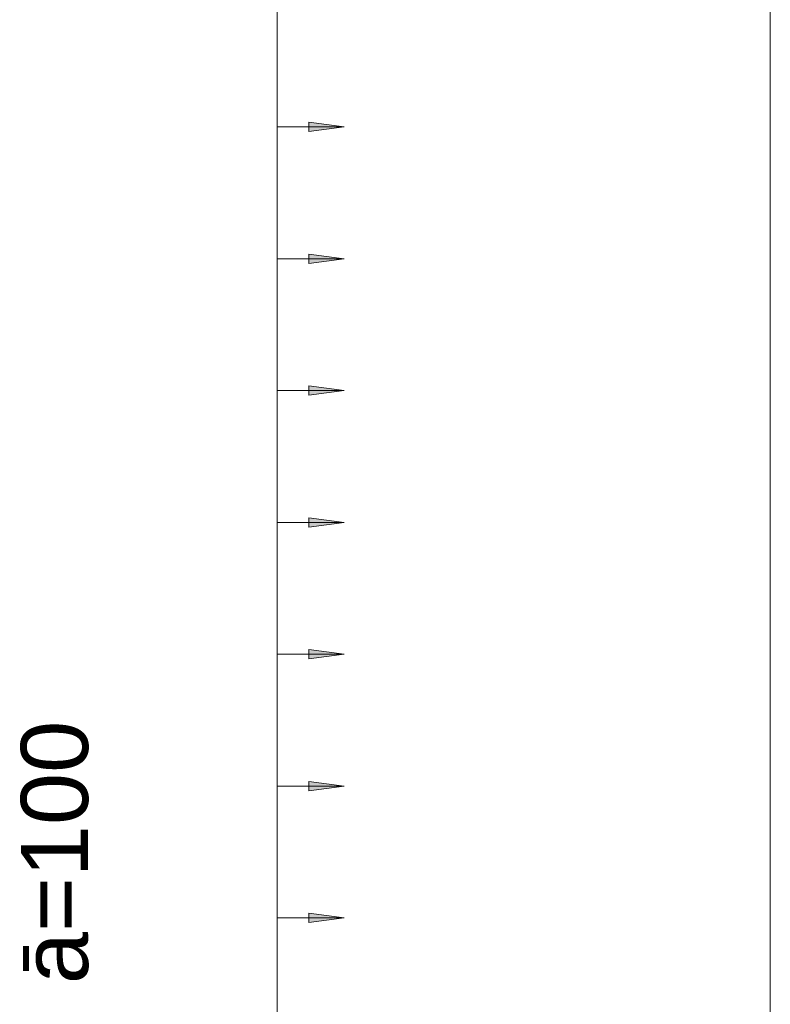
# Model space of a CAD drawing. Header units: millimetres. Extents: x 4307 to 42792, y 1610 to 10025.
# Tile 70 of 256: x 14281 to 14840, y 4358 to 5091. Entities that reach past the tile are written whole.
import ezdxf

# ---------------------------------------------------------------- set-up
doc = ezdxf.new("R2010")
doc.units = ezdxf.units.MM
for name, color, linetype, lineweight in [('A-ANNO-DIMS', 211, 'Continuous', 5), ('A-ANNO-DIMS-25', 211, 'Continuous', 5), ('S-COLS', 52, 'Continuous', 9), ('S-RBAR-IDEN', 171, 'Continuous', 5)]:
    doc.layers.add(name, color=color, linetype=linetype, lineweight=lineweight)
doc.styles.add('Arial', font='arial.ttf', dxfattribs={"height": 50})
doc.styles.add('Arial_1', font='arial.ttf', dxfattribs={"height": 62.5})
doc.dimstyles.new('Výztuž_kusy__řezy__3', dxfattribs={"dimscale": 304.8, "dimtxt": 0.18, "dimasz": 0, "dimexe": 0, "dimexo": 0.0625, "dimgap": 0.082021, "dimtad": 1, "dimdec": 0, "dimzin": 0, "dimdsep": 46, "dimtxsty": 'Arial_1', "dimblk1": 'NONE', "dimblk2": 'NONE', "dimsah": 1, "dimcen": 0.09, "dimazin": 0, "dimtfac": 1, "dimtdec": 4, "dimtix": 1, "dimtmove": 0, "dimatfit": 3, "dimfxl": 0.164042, "dimfxlon": 1, "dimtvp": 1, "dimtfill": 1, "dimtolj": 1, "dimtzin": 0, "dimarcsym": 2})

# ---------------------------------------------------------------- blocks, each defined once
blk = doc.blocks.new('DIMBLOCK588-V1')
at = {"layer": 'A-ANNO-DIMS-25'}
for points in [[(14522.62, 5109.17), (14496.33, 5112.63), (14496.33, 5105.71)], [(14522.62, 5011), (14496.33, 5014.46), (14496.33, 5007.54)]]:
    blk.add_hatch(color=256, dxfattribs=at).paths.add_polyline_path(points)
for p, q in [((14522.62, 5109.17), (14496.33, 5112.63)), ((14496.33, 5112.63), (14496.33, 5105.71)), ((14472.62, 5109.17), (14472.62, 5011)), ((14472.62, 5109.17), (14472.62, 5109.17)), ((14472.62, 5109.17), (14522.62, 5109.17)), ((14496.33, 5105.71), (14522.62, 5109.17)), ((14472.62, 5011), (14472.62, 5011)), ((14472.62, 5011), (14522.62, 5011)), ((14522.62, 5011), (14496.33, 5014.46)), ((14496.33, 5014.46), (14496.33, 5007.54)), ((14496.33, 5007.54), (14522.62, 5011))]:
    blk.add_line(p, q, dxfattribs=at)
blk = doc.blocks.new('_None')
blk = doc.blocks.new('DIMBLOCK589-V1')
at = {"layer": 'A-ANNO-DIMS-25'}
for points in [[(14522.62, 5011), (14496.33, 5014.46), (14496.33, 5007.54)], [(14522.62, 4912.83), (14496.33, 4916.29), (14496.33, 4909.37)]]:
    blk.add_hatch(color=256, dxfattribs=at).paths.add_polyline_path(points)
for p, q in [((14472.62, 5011), (14472.62, 4912.83)), ((14472.62, 5011), (14472.62, 5011)), ((14472.62, 5011), (14522.62, 5011)), ((14522.62, 5011), (14496.33, 5014.46)), ((14496.33, 5014.46), (14496.33, 5007.54)), ((14496.33, 5007.54), (14522.62, 5011)), ((14472.62, 4912.83), (14472.62, 4912.83)), ((14472.62, 4912.83), (14522.62, 4912.83)), ((14522.62, 4912.83), (14496.33, 4916.29)), ((14496.33, 4916.29), (14496.33, 4909.37)), ((14496.33, 4909.37), (14522.62, 4912.83))]:
    blk.add_line(p, q, dxfattribs=at)
blk = doc.blocks.new('DIMBLOCK590-V1')
at = {"layer": 'A-ANNO-DIMS-25'}
for points in [[(14522.62, 4912.83), (14496.33, 4916.29), (14496.33, 4909.37)], [(14522.62, 4814.67), (14496.33, 4818.13), (14496.33, 4811.21)]]:
    blk.add_hatch(color=256, dxfattribs=at).paths.add_polyline_path(points)
for p, q in [((14472.62, 4912.83), (14472.62, 4814.67)), ((14472.62, 4912.83), (14472.62, 4912.83)), ((14472.62, 4912.83), (14522.62, 4912.83)), ((14522.62, 4912.83), (14496.33, 4916.29)), ((14496.33, 4916.29), (14496.33, 4909.37)), ((14496.33, 4909.37), (14522.62, 4912.83)), ((14522.62, 4814.67), (14496.33, 4818.13)), ((14496.33, 4818.13), (14496.33, 4811.21)), ((14472.62, 4814.67), (14472.62, 4814.67)), ((14472.62, 4814.67), (14522.62, 4814.67)), ((14496.33, 4811.21), (14522.62, 4814.67))]:
    blk.add_line(p, q, dxfattribs=at)
blk = doc.blocks.new('DIMBLOCK591-V1')
at = {"layer": 'A-ANNO-DIMS-25'}
for points in [[(14522.62, 4814.67), (14496.33, 4818.13), (14496.33, 4811.21)], [(14522.62, 4716.5), (14496.33, 4719.96), (14496.33, 4713.04)]]:
    blk.add_hatch(color=256, dxfattribs=at).paths.add_polyline_path(points)
for p, q in [((14522.62, 4814.67), (14496.33, 4818.13)), ((14496.33, 4818.13), (14496.33, 4811.21)), ((14472.62, 4814.67), (14472.62, 4716.5)), ((14472.62, 4814.67), (14472.62, 4814.67)), ((14472.62, 4814.67), (14522.62, 4814.67)), ((14496.33, 4811.21), (14522.62, 4814.67)), ((14472.62, 4716.5), (14472.62, 4716.5)), ((14472.62, 4716.5), (14522.62, 4716.5)), ((14522.62, 4716.5), (14496.33, 4719.96)), ((14496.33, 4719.96), (14496.33, 4713.04)), ((14496.33, 4713.04), (14522.62, 4716.5))]:
    blk.add_line(p, q, dxfattribs=at)
blk = doc.blocks.new('DIMBLOCK592-V1')
at = {"layer": 'A-ANNO-DIMS-25'}
for points in [[(14522.62, 4716.5), (14496.33, 4719.96), (14496.33, 4713.04)], [(14522.62, 4618.33), (14496.33, 4621.79), (14496.33, 4614.87)]]:
    blk.add_hatch(color=256, dxfattribs=at).paths.add_polyline_path(points)
for p, q in [((14472.62, 4716.5), (14472.62, 4618.33)), ((14472.62, 4716.5), (14472.62, 4716.5)), ((14472.62, 4716.5), (14522.62, 4716.5)), ((14522.62, 4716.5), (14496.33, 4719.96)), ((14496.33, 4719.96), (14496.33, 4713.04)), ((14496.33, 4713.04), (14522.62, 4716.5)), ((14522.62, 4618.33), (14496.33, 4621.79)), ((14496.33, 4621.79), (14496.33, 4614.87)), ((14472.62, 4618.33), (14472.62, 4618.33)), ((14472.62, 4618.33), (14522.62, 4618.33)), ((14496.33, 4614.87), (14522.62, 4618.33))]:
    blk.add_line(p, q, dxfattribs=at)
blk = doc.blocks.new('DIMBLOCK593-V1')
at = {"layer": 'A-ANNO-DIMS-25'}
for points in [[(14522.62, 4618.33), (14496.33, 4621.79), (14496.33, 4614.87)], [(14522.62, 4520.17), (14496.33, 4523.63), (14496.33, 4516.71)]]:
    blk.add_hatch(color=256, dxfattribs=at).paths.add_polyline_path(points)
for p, q in [((14522.62, 4618.33), (14496.33, 4621.79)), ((14496.33, 4621.79), (14496.33, 4614.87)), ((14472.62, 4618.33), (14472.62, 4520.17)), ((14472.62, 4618.33), (14472.62, 4618.33)), ((14472.62, 4618.33), (14522.62, 4618.33)), ((14496.33, 4614.87), (14522.62, 4618.33)), ((14472.62, 4520.17), (14472.62, 4520.17)), ((14472.62, 4520.17), (14522.62, 4520.17)), ((14522.62, 4520.17), (14496.33, 4523.63)), ((14496.33, 4523.63), (14496.33, 4516.71)), ((14496.33, 4516.71), (14522.62, 4520.17))]:
    blk.add_line(p, q, dxfattribs=at)
blk = doc.blocks.new('DIMBLOCK594-V1')
at = {"layer": 'A-ANNO-DIMS-25'}
for points in [[(14522.62, 4520.17), (14496.33, 4523.63), (14496.33, 4516.71)], [(14522.62, 4422), (14496.33, 4425.46), (14496.33, 4418.54)]]:
    blk.add_hatch(color=256, dxfattribs=at).paths.add_polyline_path(points)
for p, q in [((14472.62, 4520.17), (14472.62, 4422)), ((14472.62, 4520.17), (14472.62, 4520.17)), ((14472.62, 4520.17), (14522.62, 4520.17)), ((14522.62, 4520.17), (14496.33, 4523.63)), ((14496.33, 4523.63), (14496.33, 4516.71)), ((14496.33, 4516.71), (14522.62, 4520.17)), ((14472.62, 4422), (14472.62, 4422)), ((14472.62, 4422), (14522.62, 4422)), ((14522.62, 4422), (14496.33, 4425.46)), ((14496.33, 4425.46), (14496.33, 4418.54)), ((14496.33, 4418.54), (14522.62, 4422))]:
    blk.add_line(p, q, dxfattribs=at)
blk = doc.blocks.new('DIMBLOCK595-V1')
at = {"layer": 'A-ANNO-DIMS-25'}
for points in [[(14522.62, 4422), (14496.33, 4425.46), (14496.33, 4418.54)], [(14522.62, 4323.83), (14496.33, 4327.29), (14496.33, 4320.37)]]:
    blk.add_hatch(color=256, dxfattribs=at).paths.add_polyline_path(points)
for p, q in [((14472.62, 4422), (14472.62, 4323.83)), ((14472.62, 4422), (14472.62, 4422)), ((14472.62, 4422), (14522.62, 4422)), ((14522.62, 4422), (14496.33, 4425.46)), ((14496.33, 4425.46), (14496.33, 4418.54)), ((14496.33, 4418.54), (14522.62, 4422)), ((14522.62, 4323.83), (14496.33, 4327.29)), ((14496.33, 4327.29), (14496.33, 4320.37)), ((14472.62, 4323.83), (14472.62, 4323.83)), ((14472.62, 4323.83), (14522.62, 4323.83)), ((14496.33, 4320.37), (14522.62, 4323.83))]:
    blk.add_line(p, q, dxfattribs=at)
blk = doc.blocks.new('DIMBLOCK613-V1')
at = {"layer": 'A-ANNO-DIMS-25'}
for points in [[(14522.62, 5600), (14496.33, 5603.46), (14496.33, 5596.54)], [(14522.62, 5501.83), (14496.33, 5505.29), (14496.33, 5498.37)], [(14522.62, 5403.67), (14496.33, 5407.13), (14496.33, 5400.21)], [(14522.62, 5305.5), (14496.33, 5308.96), (14496.33, 5302.04)], [(14522.62, 5207.33), (14496.33, 5210.79), (14496.33, 5203.87)], [(14522.62, 5109.17), (14496.33, 5112.63), (14496.33, 5105.71)], [(14522.62, 5011), (14496.33, 5014.46), (14496.33, 5007.54)], [(14522.62, 4912.83), (14496.33, 4916.29), (14496.33, 4909.37)], [(14522.62, 4814.67), (14496.33, 4818.13), (14496.33, 4811.21)], [(14522.62, 4716.5), (14496.33, 4719.96), (14496.33, 4713.04)], [(14522.62, 4618.33), (14496.33, 4621.79), (14496.33, 4614.87)], [(14522.62, 4520.17), (14496.33, 4523.63), (14496.33, 4516.71)], [(14522.62, 4422), (14496.33, 4425.46), (14496.33, 4418.54)], [(14522.62, 4323.83), (14496.33, 4327.29), (14496.33, 4320.37)], [(14522.62, 4225.67), (14496.33, 4229.13), (14496.33, 4222.21)], [(14522.62, 4127.5), (14496.33, 4130.96), (14496.33, 4124.04)], [(14522.62, 4029.33), (14496.33, 4032.79), (14496.33, 4025.87)], [(14522.62, 3931.17), (14496.33, 3934.63), (14496.33, 3927.71)], [(14522.62, 3833), (14496.33, 3836.46), (14496.33, 3829.54)], [(14522.62, 3734.83), (14496.33, 3738.29), (14496.33, 3731.37)], [(14522.62, 3636.67), (14496.33, 3640.13), (14496.33, 3633.21)], [(14522.62, 3538.5), (14496.33, 3541.96), (14496.33, 3535.04)], [(14522.62, 3440.33), (14496.33, 3443.79), (14496.33, 3436.87)], [(14522.62, 3342.17), (14496.33, 3345.63), (14496.33, 3338.71)], [(14522.62, 3244), (14496.33, 3247.46), (14496.33, 3240.54)], [(14522.62, 3145.83), (14496.33, 3149.29), (14496.33, 3142.37)], [(14522.62, 3047.67), (14496.33, 3051.13), (14496.33, 3044.21)], [(14522.62, 2949.5), (14496.33, 2952.96), (14496.33, 2946.04)], [(14522.62, 2851.33), (14496.33, 2854.79), (14496.33, 2847.87)], [(14522.62, 2753.17), (14496.33, 2756.63), (14496.33, 2749.71)], [(14522.62, 2655), (14496.33, 2658.46), (14496.33, 2651.54)]]:
    blk.add_hatch(color=256, dxfattribs=at).paths.add_polyline_path(points)
for p, q in [((14522.62, 5600), (14496.33, 5603.46)), ((14496.33, 5603.46), (14496.33, 5596.54)), ((14472.62, 5600), (14472.62, 2655)), ((14472.62, 5600), (14472.62, 5501.83)), ((14472.62, 5600), (14472.62, 5600)), ((14472.62, 5600), (14522.62, 5600)), ((14496.33, 5596.54), (14522.62, 5600)), ((14472.62, 5501.83), (14472.62, 5403.67)), ((14472.62, 5501.83), (14472.62, 5501.83)), ((14472.62, 5501.83), (14522.62, 5501.83)), ((14522.62, 5501.83), (14496.33, 5505.29)), ((14496.33, 5505.29), (14496.33, 5498.37)), ((14496.33, 5498.37), (14522.62, 5501.83)), ((14472.62, 5403.67), (14472.62, 5305.5)), ((14472.62, 5403.67), (14472.62, 5403.67)), ((14472.62, 5403.67), (14522.62, 5403.67)), ((14522.62, 5403.67), (14496.33, 5407.13)), ((14496.33, 5407.13), (14496.33, 5400.21)), ((14496.33, 5400.21), (14522.62, 5403.67)), ((14522.62, 5305.5), (14496.33, 5308.96)), ((14496.33, 5308.96), (14496.33, 5302.04)), ((14472.62, 5305.5), (14472.62, 5207.33)), ((14472.62, 5305.5), (14472.62, 5305.5)), ((14472.62, 5305.5), (14522.62, 5305.5)), ((14496.33, 5302.04), (14522.62, 5305.5)), ((14472.62, 5207.33), (14472.62, 5109.17)), ((14472.62, 5207.33), (14472.62, 5207.33)), ((14472.62, 5207.33), (14522.62, 5207.33)), ((14522.62, 5207.33), (14496.33, 5210.79)), ((14496.33, 5210.79), (14496.33, 5203.87)), ((14496.33, 5203.87), (14522.62, 5207.33)), ((14522.62, 5109.17), (14496.33, 5112.63)), ((14496.33, 5112.63), (14496.33, 5105.71)), ((14472.62, 5109.17), (14472.62, 5011)), ((14472.62, 5109.17), (14472.62, 5109.17)), ((14472.62, 5109.17), (14522.62, 5109.17)), ((14496.33, 5105.71), (14522.62, 5109.17)), ((14472.62, 5011), (14472.62, 4912.83)), ((14472.62, 5011), (14472.62, 5011)), ((14472.62, 5011), (14522.62, 5011)), ((14522.62, 5011), (14496.33, 5014.46)), ((14496.33, 5014.46), (14496.33, 5007.54)), ((14496.33, 5007.54), (14522.62, 5011)), ((14472.62, 4912.83), (14472.62, 4814.67)), ((14472.62, 4912.83), (14472.62, 4912.83)), ((14472.62, 4912.83), (14522.62, 4912.83)), ((14522.62, 4912.83), (14496.33, 4916.29)), ((14496.33, 4916.29), (14496.33, 4909.37)), ((14496.33, 4909.37), (14522.62, 4912.83)), ((14522.62, 4814.67), (14496.33, 4818.13)), ((14496.33, 4818.13), (14496.33, 4811.21)), ((14472.62, 4814.67), (14472.62, 4716.5)), ((14472.62, 4814.67), (14472.62, 4814.67)), ((14472.62, 4814.67), (14522.62, 4814.67)), ((14496.33, 4811.21), (14522.62, 4814.67)), ((14472.62, 4716.5), (14472.62, 4618.33)), ((14472.62, 4716.5), (14472.62, 4716.5)), ((14472.62, 4716.5), (14522.62, 4716.5)), ((14522.62, 4716.5), (14496.33, 4719.96)), ((14496.33, 4719.96), (14496.33, 4713.04)), ((14496.33, 4713.04), (14522.62, 4716.5)), ((14522.62, 4618.33), (14496.33, 4621.79)), ((14496.33, 4621.79), (14496.33, 4614.87)), ((14472.62, 4618.33), (14472.62, 4520.17)), ((14472.62, 4618.33), (14472.62, 4618.33)), ((14472.62, 4618.33), (14522.62, 4618.33)), ((14496.33, 4614.87), (14522.62, 4618.33)), ((14472.62, 4520.17), (14472.62, 4422)), ((14472.62, 4520.17), (14472.62, 4520.17)), ((14472.62, 4520.17), (14522.62, 4520.17)), ((14522.62, 4520.17), (14496.33, 4523.63)), ((14496.33, 4523.63), (14496.33, 4516.71)), ((14496.33, 4516.71), (14522.62, 4520.17)), ((14472.62, 4422), (14472.62, 4323.83)), ((14472.62, 4422), (14472.62, 4422)), ((14472.62, 4422), (14522.62, 4422)), ((14522.62, 4422), (14496.33, 4425.46)), ((14496.33, 4425.46), (14496.33, 4418.54)), ((14496.33, 4418.54), (14522.62, 4422)), ((14522.62, 4323.83), (14496.33, 4327.29)), ((14496.33, 4327.29), (14496.33, 4320.37)), ((14472.62, 4323.83), (14472.62, 4225.67)), ((14472.62, 4323.83), (14472.62, 4323.83)), ((14472.62, 4323.83), (14522.62, 4323.83)), ((14496.33, 4320.37), (14522.62, 4323.83)), ((14472.62, 4225.67), (14472.62, 4127.5)), ((14472.62, 4225.67), (14472.62, 4225.67)), ((14472.62, 4225.67), (14522.62, 4225.67)), ((14522.62, 4225.67), (14496.33, 4229.13)), ((14496.33, 4229.13), (14496.33, 4222.21)), ((14496.33, 4222.21), (14522.62, 4225.67)), ((14522.62, 4127.5), (14496.33, 4130.96)), ((14496.33, 4130.96), (14496.33, 4124.04)), ((14472.62, 4127.5), (14472.62, 4029.33)), ((14472.62, 4127.5), (14472.62, 4127.5)), ((14472.62, 4127.5), (14522.62, 4127.5)), ((14496.33, 4124.04), (14522.62, 4127.5)), ((14522.62, 4029.33), (14496.33, 4032.79)), ((14496.33, 4032.79), (14496.33, 4025.87)), ((14472.62, 4029.33), (14472.62, 3931.17)), ((14472.62, 4029.33), (14472.62, 4029.33)), ((14472.62, 4029.33), (14522.62, 4029.33)), ((14496.33, 4025.87), (14522.62, 4029.33)), ((14472.62, 3931.17), (14472.62, 3833)), ((14472.62, 3931.17), (14472.62, 3931.17)), ((14472.62, 3931.17), (14522.62, 3931.17)), ((14522.62, 3931.17), (14496.33, 3934.63)), ((14496.33, 3934.63), (14496.33, 3927.71)), ((14496.33, 3927.71), (14522.62, 3931.17)), ((14522.62, 3833), (14496.33, 3836.46)), ((14496.33, 3836.46), (14496.33, 3829.54)), ((14472.62, 3833), (14472.62, 3734.83)), ((14472.62, 3833), (14472.62, 3833)), ((14472.62, 3833), (14522.62, 3833)), ((14496.33, 3829.54), (14522.62, 3833)), ((14472.62, 3734.83), (14472.62, 3636.67)), ((14472.62, 3734.83), (14472.62, 3734.83)), ((14472.62, 3734.83), (14522.62, 3734.83)), ((14522.62, 3734.83), (14496.33, 3738.29)), ((14496.33, 3738.29), (14496.33, 3731.37)), ((14496.33, 3731.37), (14522.62, 3734.83)), ((14472.62, 3636.67), (14472.62, 3538.5)), ((14472.62, 3636.67), (14472.62, 3636.67)), ((14472.62, 3636.67), (14522.62, 3636.67)), ((14522.62, 3636.67), (14496.33, 3640.13)), ((14496.33, 3640.13), (14496.33, 3633.21)), ((14496.33, 3633.21), (14522.62, 3636.67)), ((14522.62, 3538.5), (14496.33, 3541.96)), ((14496.33, 3541.96), (14496.33, 3535.04)), ((14472.62, 3538.5), (14472.62, 3440.33)), ((14472.62, 3538.5), (14472.62, 3538.5)), ((14472.62, 3538.5), (14522.62, 3538.5)), ((14496.33, 3535.04), (14522.62, 3538.5)), ((14472.62, 3440.33), (14472.62, 3342.17)), ((14472.62, 3440.33), (14472.62, 3440.33)), ((14472.62, 3440.33), (14522.62, 3440.33)), ((14522.62, 3440.33), (14496.33, 3443.79)), ((14496.33, 3443.79), (14496.33, 3436.87)), ((14496.33, 3436.87), (14522.62, 3440.33)), ((14522.62, 3342.17), (14496.33, 3345.63)), ((14496.33, 3345.63), (14496.33, 3338.71)), ((14472.62, 3342.17), (14472.62, 3244)), ((14472.62, 3342.17), (14472.62, 3342.17)), ((14472.62, 3342.17), (14522.62, 3342.17)), ((14496.33, 3338.71), (14522.62, 3342.17)), ((14472.62, 3244), (14472.62, 3145.83)), ((14472.62, 3244), (14472.62, 3244)), ((14472.62, 3244), (14522.62, 3244)), ((14522.62, 3244), (14496.33, 3247.46)), ((14496.33, 3247.46), (14496.33, 3240.54)), ((14496.33, 3240.54), (14522.62, 3244)), ((14472.62, 3145.83), (14472.62, 3047.67)), ((14472.62, 3145.83), (14472.62, 3145.83)), ((14472.62, 3145.83), (14522.62, 3145.83)), ((14522.62, 3145.83), (14496.33, 3149.29)), ((14496.33, 3149.29), (14496.33, 3142.37)), ((14496.33, 3142.37), (14522.62, 3145.83)), ((14522.62, 3047.67), (14496.33, 3051.13)), ((14496.33, 3051.13), (14496.33, 3044.21)), ((14472.62, 3047.67), (14472.62, 2949.5)), ((14472.62, 3047.67), (14472.62, 3047.67)), ((14472.62, 3047.67), (14522.62, 3047.67)), ((14496.33, 3044.21), (14522.62, 3047.67)), ((14472.62, 2949.5), (14472.62, 2851.33)), ((14472.62, 2949.5), (14472.62, 2949.5)), ((14472.62, 2949.5), (14522.62, 2949.5)), ((14522.62, 2949.5), (14496.33, 2952.96)), ((14496.33, 2952.96), (14496.33, 2946.04)), ((14496.33, 2946.04), (14522.62, 2949.5)), ((14522.62, 2851.33), (14496.33, 2854.79)), ((14496.33, 2854.79), (14496.33, 2847.87)), ((14472.62, 2851.33), (14472.62, 2753.17)), ((14472.62, 2851.33), (14472.62, 2851.33)), ((14472.62, 2851.33), (14522.62, 2851.33)), ((14496.33, 2847.87), (14522.62, 2851.33)), ((14472.62, 2753.17), (14472.62, 2655)), ((14472.62, 2753.17), (14472.62, 2753.17)), ((14472.62, 2753.17), (14522.62, 2753.17)), ((14522.62, 2753.17), (14496.33, 2756.63)), ((14496.33, 2756.63), (14496.33, 2749.71)), ((14496.33, 2749.71), (14522.62, 2753.17)), ((14472.62, 2655), (14472.62, 2655)), ((14472.62, 2655), (14522.62, 2655)), ((14522.62, 2655), (14496.33, 2658.46)), ((14496.33, 2658.46), (14496.33, 2651.54)), ((14496.33, 2651.54), (14522.62, 2655))]:
    blk.add_line(p, q, dxfattribs=at)

msp = doc.modelspace()

# ---------------------------------------------------------------- linework, layer by layer
at = {"layer": 'S-COLS'}
msp.add_line((14840, 5620), (14840, 2605), dxfattribs=at)
msp.add_line((14840, 5620), (14840, 2605), dxfattribs=at)

# ---------------------------------------------------------------- texts
at = {"layer": 'S-RBAR-IDEN', "insert": (14281.81, 4372.68), "char_height": 50, "width": 242.5105, "attachment_point": 1, "rotation": 90, "style": 'Arial', "bg_fill": 3, "box_fill_scale": 1.25, "bg_fill_color": 256, "bg_fill_true_color": 13158600, "bg_fill_transparency": 0}
msp.add_mtext('ā=100', dxfattribs=at)

# ---------------------------------------------------------------- dimensions: what is measured, and where the dimension line sits
at = {"layer": 'A-ANNO-DIMS'}
for base, p1, p2, text, override, picture, middle in [((14472.62, 2655), (14522.62, 5600), (14522.62, 2655), '98 2945', {"dimpost": '<>', "dimblk1": 'None', "dimblk2": 'None', "dimsah": 1, "dimfxl": 2945}, 'DIMBLOCK613-V1', (14415.71, 4127.5)), ((14472.62, 5011), (14522.62, 5109.17), (14522.62, 5011), ' ', {"dimpost": '<>', "dimfxl": 98.166667}, 'DIMBLOCK588-V1', (14472.62, 5060.08)), ((14472.62, 4912.83), (14522.62, 5011), (14522.62, 4912.83), ' ', {"dimpost": '<>', "dimfxl": 98.166667}, 'DIMBLOCK589-V1', (14472.62, 4961.92)), ((14472.62, 4814.67), (14522.62, 4912.83), (14522.62, 4814.67), ' ', {"dimpost": '<>', "dimfxl": 98.166667}, 'DIMBLOCK590-V1', (14472.62, 4863.75)), ((14472.62, 4716.5), (14522.62, 4814.67), (14522.62, 4716.5), ' ', {"dimpost": '<>', "dimfxl": 98.166667}, 'DIMBLOCK591-V1', (14472.62, 4765.58)), ((14472.62, 4618.33), (14522.62, 4716.5), (14522.62, 4618.33), ' ', {"dimpost": '<>', "dimfxl": 98.166667}, 'DIMBLOCK592-V1', (14472.62, 4667.42)), ((14472.62, 4520.17), (14522.62, 4618.33), (14522.62, 4520.17), ' ', {"dimpost": '<>', "dimfxl": 98.166667}, 'DIMBLOCK593-V1', (14472.62, 4569.25)), ((14472.62, 4422), (14522.62, 4520.17), (14522.62, 4422), ' ', {"dimpost": '<>', "dimfxl": 98.166667}, 'DIMBLOCK594-V1', (14472.62, 4471.08)), ((14472.62, 4323.83), (14522.62, 4422), (14522.62, 4323.83), ' ', {"dimpost": '<>', "dimfxl": 98.166667}, 'DIMBLOCK595-V1', (14472.62, 4372.92))]:
    dim = msp.add_linear_dim(base=base, p1=p1, p2=p2, angle=90, text=text, dimstyle='Výztuž_kusy__řezy__3', override=override, dxfattribs=at)
    dim.commit()
    dim.dimension.update_dxf_attribs({"geometry": picture, "text_midpoint": middle})

doc.saveas('drawing.dxf')
